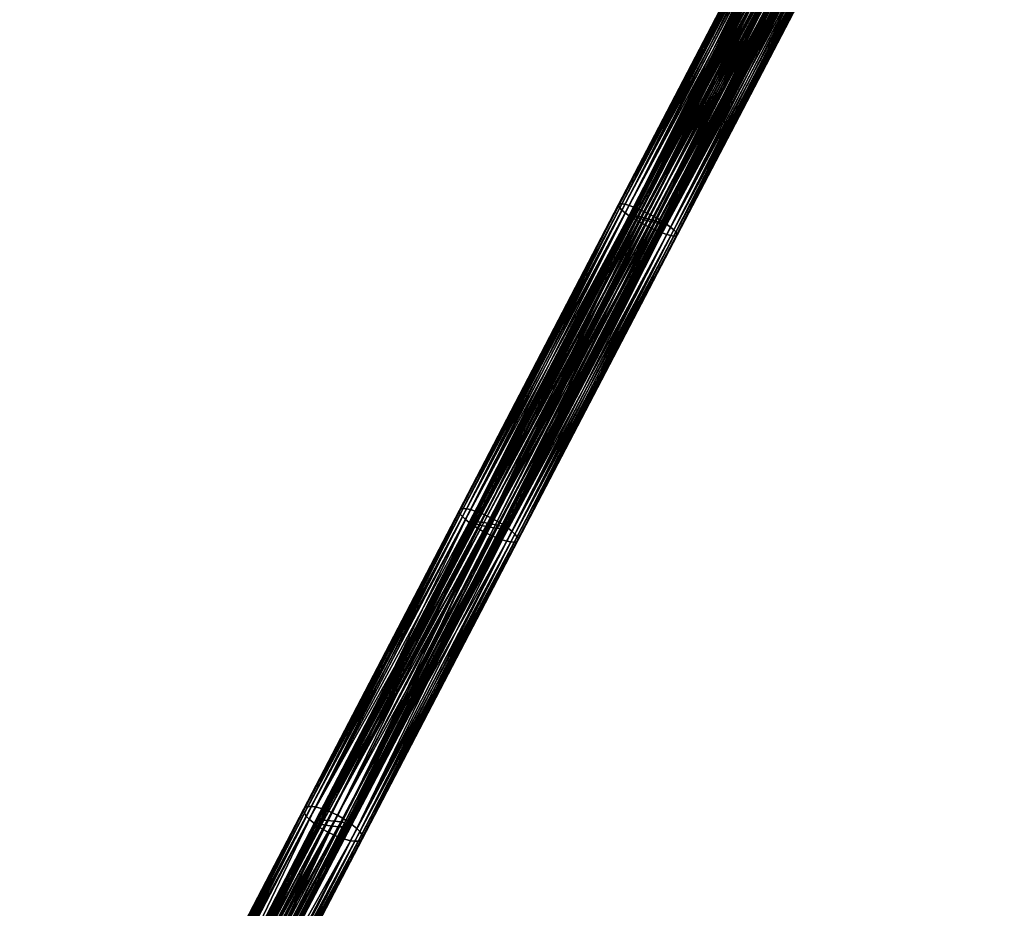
# Model space of a CAD drawing. Header units: centimetres. Extents: x -241 to 151, y -198 to 16.
# Tile 89 of 256: x -209 to -187, y -138 to -118. Entities that reach past the tile are written whole.
import ezdxf

# ---------------------------------------------------------------- set-up
doc = ezdxf.new("R2010")
doc.units = ezdxf.units.CM
doc.layers.add('957', color=7, linetype='Continuous', true_color=0x8d073a)

msp = doc.modelspace()

# ---------------------------------------------------------------- meshes
at = {"layer": '957', "color": 254, "true_color": 0xcad1ee}
mesh = msp.add_polyface(dxfattribs=at)
corners = [(-191.477, -115.714, 202.306), (-191.611, -115.646, 202.319), (-195.129, -122.721, 201.864), (-195.009, -122.492, 200.67), (-191.53, -115.49, 201.007), (-191.397, -115.561, 201.02), (-187.223, -108.84, 201.541), (-190.932, -115.92, 201.795), (-190.91, -115.912, 201.663), (-187.24, -108.841, 201.683), (-190.978, -115.915, 201.918), (-194.889, -122.563, 200.706), (-191.276, -115.63, 201.058), (-194.783, -122.632, 200.762), (-191.167, -115.695, 201.119), (-194.693, -122.697, 200.836), (-191.075, -115.756, 201.199), (-194.622, -122.756, 200.927), (-191, -115.809, 201.296), (-194.572, -122.808, 201.03), (-190.946, -115.854, 201.408), (-194.545, -122.85, 201.145), (-190.915, -115.889, 201.531), (-194.544, -122.88, 201.267), (-194.78, -122.863, 201.698), (-191.046, -115.897, 202.03), (-191.132, -115.866, 202.127), (-194.884, -122.826, 201.772), (-191.235, -115.825, 202.207), (-195.002, -122.779, 201.829), (-191.351, -115.774, 202.268), (-191.15, -115.715, 201.737), (-191.152, -115.713, 201.649), (-194.796, -122.639, 201.248), (-191.966, -115.428, 201.737), (-195.603, -122.43, 201.248), (-191.986, -115.419, 201.649), (-195.539, -122.455, 201.406), (-191.932, -115.442, 201.819), (-195.426, -122.491, 201.535), (-191.884, -115.46, 201.893), (-191.825, -115.483, 201.958), (-195.28, -122.534, 201.622), (-191.756, -115.508, 202.011), (-191.68, -115.535, 202.052), (-195.199, -122.556, 201.646), (-191.599, -115.565, 202.077), (-195.116, -122.578, 201.654), (-191.514, -115.595, 202.086), (-195.037, -122.598, 201.646), (-191.431, -115.624, 202.077), (-194.966, -122.615, 201.622), (-191.356, -115.65, 202.052), (-194.905, -122.629, 201.585), (-191.29, -115.672, 202.011), (-194.855, -122.639, 201.535), (-191.235, -115.69, 201.958), (-194.819, -122.645, 201.475), (-191.193, -115.704, 201.893), (-194.795, -122.648, 201.406), (-191.164, -115.712, 201.819), (-194.787, -122.646, 201.33), (-191.663, -115.422, 201.02), (-191.53, -115.49, 201.007), (-195.274, -122.354, 200.67), (-195.394, -122.583, 201.864), (-191.611, -115.646, 202.319), (-191.743, -115.575, 202.306), (-195.513, -122.512, 201.829), (-191.865, -115.506, 202.268), (-195.62, -122.443, 201.772), (-191.973, -115.44, 202.207), (-195.709, -122.378, 201.698), (-192.066, -115.38, 202.127), (-195.781, -122.319, 201.608), (-192.14, -115.326, 202.03), (-195.831, -122.268, 201.504), (-192.194, -115.281, 201.918), (-195.858, -122.226, 201.39), (-192.225, -115.247, 201.795), (-195.859, -122.195, 201.267), (-192.23, -115.224, 201.663), (-195.833, -122.178, 201.145), (-192.209, -115.215, 201.531), (-195.783, -122.176, 201.03), (-192.163, -115.221, 201.408), (-195.712, -122.188, 200.927), (-192.095, -115.239, 201.296), (-195.623, -122.212, 200.836), (-192.008, -115.269, 201.199), (-195.518, -122.249, 200.762), (-191.905, -115.311, 201.119), (-195.401, -122.296, 200.706), (-191.79, -115.362, 201.058), (-191.986, -115.419, 201.649), (-195.612, -122.423, 201.166), (-191.989, -115.416, 201.561), (-194.821, -122.628, 201.166), (-191.152, -115.713, 201.649), (-191.172, -115.704, 201.561), (-194.86, -122.614, 201.09), (-191.207, -115.69, 201.478), (-194.973, -122.578, 200.961), (-191.255, -115.671, 201.404), (-191.314, -115.649, 201.339), (-195.119, -122.535, 200.874), (-191.382, -115.624, 201.286), (-191.458, -115.596, 201.246), (-195.2, -122.513, 200.85), (-191.54, -115.567, 201.22), (-195.283, -122.491, 200.842), (-191.625, -115.537, 201.211), (-195.362, -122.471, 200.85), (-191.707, -115.508, 201.22), (-195.433, -122.454, 200.874), (-191.782, -115.482, 201.246), (-195.494, -122.44, 200.911), (-191.848, -115.46, 201.286), (-195.544, -122.43, 200.961), (-191.903, -115.442, 201.339), (-195.581, -122.423, 201.021), (-191.946, -115.428, 201.404), (-195.604, -122.421, 201.09), (-191.975, -115.419, 201.478)]
mesh.append_faces([[corners[k] for k in face] for face in [(0, 1, 2), (3, 4, 5), (6, 7, 8), (9, 10, 7), (11, 5, 12), (13, 12, 14), (15, 14, 16), (17, 16, 18), (19, 18, 20), (21, 20, 22), (23, 22, 8), (24, 25, 26), (27, 26, 28), (29, 28, 30), (2, 30, 0), (31, 32, 33), (34, 35, 36), (37, 34, 38), (39, 40, 41), (42, 43, 44), (45, 44, 46), (40, 39, 38), (43, 42, 41), (47, 46, 48), (49, 48, 50), (51, 50, 52), (53, 52, 54), (55, 54, 56), (57, 56, 58), (59, 58, 60), (61, 60, 31), (62, 63, 64), (65, 66, 67), (68, 67, 69), (70, 69, 71), (72, 71, 73), (74, 73, 75), (76, 75, 77), (78, 77, 79), (80, 79, 81), (82, 81, 83), (84, 83, 85), (86, 85, 87), (88, 87, 89), (90, 89, 91), (92, 91, 93), (64, 93, 62), (94, 95, 96), (97, 98, 99), (100, 99, 101), (102, 103, 104), (105, 106, 107), (108, 107, 109), (103, 102, 101), (106, 105, 104), (110, 109, 111), (112, 111, 113), (114, 113, 115), (116, 115, 117), (118, 117, 119), (120, 119, 121), (122, 121, 123), (95, 123, 96)]], dxfattribs={"color": 254})
mesh = msp.add_polyface(dxfattribs=at)
corners = [(-195.129, -122.721, 201.864), (-191.611, -115.646, 202.319), (-195.262, -122.655, 201.877), (-195.009, -122.492, 200.67), (-195.14, -122.42, 200.658), (-191.53, -115.49, 201.007), (-191.397, -115.561, 201.02), (-194.889, -122.563, 200.706), (-191.276, -115.63, 201.058), (-194.783, -122.632, 200.762), (-191.167, -115.695, 201.119), (-194.693, -122.697, 200.836), (-191.075, -115.756, 201.199), (-194.622, -122.756, 200.927), (-191, -115.809, 201.296), (-194.572, -122.808, 201.03), (-190.946, -115.854, 201.408), (-194.545, -122.85, 201.145), (-190.915, -115.889, 201.531), (-194.544, -122.88, 201.267), (-190.91, -115.912, 201.663), (-194.569, -122.897, 201.39), (-190.932, -115.92, 201.795), (-194.619, -122.899, 201.504), (-190.978, -115.915, 201.918), (-194.69, -122.887, 201.608), (-191.046, -115.897, 202.03), (-194.78, -122.863, 201.698), (-191.132, -115.866, 202.127), (-194.884, -122.826, 201.772), (-191.235, -115.825, 202.207), (-195.002, -122.779, 201.829), (-191.351, -115.774, 202.268), (-191.15, -115.715, 201.737), (-194.796, -122.639, 201.248), (-194.787, -122.646, 201.33), (-195.578, -122.441, 201.33), (-195.603, -122.43, 201.248), (-191.966, -115.428, 201.737), (-195.539, -122.455, 201.406), (-191.932, -115.442, 201.819), (-195.426, -122.491, 201.535), (-191.825, -115.483, 201.958), (-195.28, -122.534, 201.622), (-191.68, -115.535, 202.052), (-195.199, -122.556, 201.646), (-191.599, -115.565, 202.077), (-195.116, -122.578, 201.654), (-191.514, -115.595, 202.086), (-195.037, -122.598, 201.646), (-191.431, -115.624, 202.077), (-194.966, -122.615, 201.622), (-191.356, -115.65, 202.052), (-194.905, -122.629, 201.585), (-191.29, -115.672, 202.011), (-194.855, -122.639, 201.535), (-191.235, -115.69, 201.958), (-194.819, -122.645, 201.475), (-191.193, -115.704, 201.893), (-194.795, -122.648, 201.406), (-191.164, -115.712, 201.819), (-195.274, -122.354, 200.67), (-191.53, -115.49, 201.007), (-195.14, -122.42, 200.658), (-195.394, -122.583, 201.864), (-195.262, -122.655, 201.877), (-191.611, -115.646, 202.319), (-191.743, -115.575, 202.306), (-195.513, -122.512, 201.829), (-191.865, -115.506, 202.268), (-195.62, -122.443, 201.772), (-191.973, -115.44, 202.207), (-195.709, -122.378, 201.698), (-192.066, -115.38, 202.127), (-195.781, -122.319, 201.608), (-192.14, -115.326, 202.03), (-195.831, -122.268, 201.504), (-192.194, -115.281, 201.918), (-195.858, -122.226, 201.39), (-192.225, -115.247, 201.795), (-195.859, -122.195, 201.267), (-192.23, -115.224, 201.663), (-195.833, -122.178, 201.145), (-192.209, -115.215, 201.531), (-195.783, -122.176, 201.03), (-192.163, -115.221, 201.408), (-195.712, -122.188, 200.927), (-192.095, -115.239, 201.296), (-195.623, -122.212, 200.836), (-192.008, -115.269, 201.199), (-195.518, -122.249, 200.762), (-191.905, -115.311, 201.119), (-195.401, -122.296, 200.706), (-191.79, -115.362, 201.058), (-195.603, -122.43, 201.248), (-195.612, -122.423, 201.166), (-191.986, -115.419, 201.649), (-194.821, -122.628, 201.166), (-194.796, -122.639, 201.248), (-191.152, -115.713, 201.649), (-191.172, -115.704, 201.561), (-194.86, -122.614, 201.09), (-191.207, -115.69, 201.478), (-194.973, -122.578, 200.961), (-191.314, -115.649, 201.339), (-195.119, -122.535, 200.874), (-191.458, -115.596, 201.246), (-195.2, -122.513, 200.85), (-191.54, -115.567, 201.22), (-195.283, -122.491, 200.842), (-191.625, -115.537, 201.211), (-195.362, -122.471, 200.85), (-191.707, -115.508, 201.22), (-195.433, -122.454, 200.874), (-191.782, -115.482, 201.246), (-195.494, -122.44, 200.911), (-191.848, -115.46, 201.286), (-195.544, -122.43, 200.961), (-191.903, -115.442, 201.339), (-195.581, -122.423, 201.021), (-191.946, -115.428, 201.404), (-195.604, -122.421, 201.09), (-191.975, -115.419, 201.478)]
mesh.append_faces([[corners[k] for k in face] for face in [(0, 1, 2), (3, 4, 5), (6, 7, 3), (8, 9, 7), (10, 11, 9), (12, 13, 11), (14, 15, 13), (16, 17, 15), (18, 19, 17), (20, 21, 19), (21, 20, 22), (22, 23, 21), (23, 22, 24), (24, 25, 23), (25, 24, 26), (26, 27, 25), (28, 29, 27), (30, 31, 29), (32, 0, 31), (33, 34, 35), (36, 37, 38), (38, 39, 36), (40, 41, 39), (42, 43, 41), (44, 45, 43), (46, 47, 45), (48, 49, 47), (50, 51, 49), (52, 53, 51), (54, 55, 53), (56, 57, 55), (58, 59, 57), (60, 35, 59), (61, 62, 63), (64, 65, 66), (67, 68, 64), (69, 70, 68), (71, 72, 70), (73, 74, 72), (75, 76, 74), (77, 78, 76), (79, 80, 78), (81, 82, 80), (83, 84, 82), (85, 86, 84), (87, 88, 86), (89, 90, 88), (91, 92, 90), (93, 61, 92), (94, 95, 96), (97, 98, 99), (100, 101, 97), (102, 103, 101), (104, 105, 103), (106, 107, 105), (108, 109, 107), (110, 111, 109), (112, 113, 111), (114, 115, 113), (116, 117, 115), (118, 119, 117), (120, 121, 119), (122, 95, 121)]], dxfattribs={"color": 254})
mesh = msp.add_polyface(dxfattribs=at)
corners = [(-195.129, -122.721, 201.864), (-198.847, -129.535, 200.95), (-198.585, -129.655, 200.905), (-198.435, -129.367, 199.869), (-198.684, -129.222, 199.825), (-195.009, -122.492, 200.67), (-194.693, -122.697, 200.836), (-198.176, -129.574, 200.073), (-198.244, -129.509, 199.989), (-194.622, -122.756, 200.927), (-198.13, -129.632, 200.168), (-194.572, -122.808, 201.03), (-198.107, -129.681, 200.274), (-194.545, -122.85, 201.145), (-198.11, -129.72, 200.387), (-194.544, -122.88, 201.267), (-198.14, -129.744, 200.5), (-194.569, -122.897, 201.39), (-198.193, -129.754, 200.606), (-194.619, -122.899, 201.504), (-198.267, -129.749, 200.701), (-194.69, -122.887, 201.608), (-198.359, -129.73, 200.785), (-194.783, -122.632, 200.762), (-198.331, -129.439, 199.921), (-194.889, -122.563, 200.706), (-194.78, -122.863, 201.698), (-198.466, -129.699, 200.853), (-194.884, -122.826, 201.772), (-194.787, -122.646, 201.33), (-198.372, -129.436, 200.364), (-198.358, -129.447, 200.44), (-199.123, -129.324, 200.44), (-199.153, -129.311, 200.364), (-195.578, -122.441, 201.33), (-199.079, -129.339, 200.51), (-195.539, -122.455, 201.406), (-198.96, -129.37, 200.629), (-195.426, -122.491, 201.535), (-198.812, -129.403, 200.71), (-195.28, -122.534, 201.622), (-198.733, -129.418, 200.731), (-195.199, -122.556, 201.646), (-198.652, -129.432, 200.739), (-195.116, -122.578, 201.654), (-198.576, -129.443, 200.731), (-195.037, -122.598, 201.646), (-198.509, -129.451, 200.71), (-194.966, -122.615, 201.622), (-198.453, -129.457, 200.675), (-194.905, -122.629, 201.585), (-198.408, -129.459, 200.629), (-194.855, -122.639, 201.535), (-198.377, -129.458, 200.574), (-194.819, -122.645, 201.475), (-198.36, -129.454, 200.51), (-194.795, -122.648, 201.406), (-198.945, -129.101, 199.869), (-198.684, -129.222, 199.825), (-202.408, -135.751, 198.587), (-195.274, -122.354, 200.67), (-199.095, -129.39, 200.905), (-198.847, -129.535, 200.95), (-195.394, -122.583, 201.864), (-195.709, -122.378, 201.698), (-199.354, -129.183, 200.701), (-199.286, -129.247, 200.785), (-195.781, -122.319, 201.608), (-199.4, -129.125, 200.606), (-195.831, -122.268, 201.504), (-199.423, -129.075, 200.5), (-195.858, -122.226, 201.39), (-199.42, -129.037, 200.387), (-195.859, -122.195, 201.267), (-199.391, -129.012, 200.274), (-195.62, -122.443, 201.772), (-199.199, -129.317, 200.853), (-195.513, -122.512, 201.829), (-202.846, -135.891, 199.35), (-202.889, -135.826, 199.263), (-202.908, -135.769, 199.166), (-202.9, -135.723, 199.062), (-202.867, -135.691, 198.958), (-202.809, -135.674, 198.861), (-199.337, -129.003, 200.168), (-202.732, -135.672, 198.774), (-199.263, -129.008, 200.073), (-202.637, -135.685, 198.697), (-199.171, -129.026, 199.989), (-199.064, -129.058, 199.921), (-195.623, -122.212, 200.836), (-195.518, -122.249, 200.762), (-199.153, -129.311, 200.364), (-199.167, -129.301, 200.289), (-195.603, -122.43, 201.248), (-198.403, -129.423, 200.289), (-198.372, -129.436, 200.364), (-194.796, -122.639, 201.248), (-194.821, -122.628, 201.166), (-198.446, -129.409, 200.218), (-194.86, -122.614, 201.09), (-198.565, -129.377, 200.099), (-194.973, -122.578, 200.961), (-198.713, -129.345, 200.019), (-195.119, -122.535, 200.874), (-198.793, -129.33, 199.997), (-195.2, -122.513, 200.85), (-198.874, -129.316, 199.989), (-195.283, -122.491, 200.842), (-198.95, -129.305, 199.997), (-195.362, -122.471, 200.85), (-199.017, -129.296, 200.019), (-195.433, -122.454, 200.874), (-199.073, -129.291, 200.053), (-195.494, -122.44, 200.911), (-199.117, -129.289, 200.099), (-195.544, -122.43, 200.961), (-199.148, -129.29, 200.155), (-195.581, -122.423, 201.021), (-199.165, -129.294, 200.218), (-195.604, -122.421, 201.09)]
mesh.append_faces([[corners[k] for k in face] for face in [(0, 1, 2), (3, 4, 5), (6, 7, 8), (9, 10, 7), (11, 12, 10), (13, 14, 12), (15, 16, 14), (17, 18, 16), (19, 20, 18), (21, 22, 20), (23, 8, 24), (25, 24, 3), (26, 27, 22), (28, 2, 27), (29, 30, 31), (32, 33, 34), (34, 35, 32), (36, 37, 35), (38, 39, 37), (40, 41, 39), (42, 43, 41), (44, 45, 43), (46, 47, 45), (48, 49, 47), (50, 51, 49), (52, 53, 51), (54, 55, 53), (56, 31, 55), (57, 58, 59), (60, 58, 57), (61, 62, 63), (64, 65, 66), (67, 68, 65), (69, 70, 68), (71, 72, 70), (73, 74, 72), (75, 66, 76), (77, 76, 61), (78, 66, 65), (79, 65, 68), (80, 68, 70), (81, 70, 72), (82, 72, 74), (83, 74, 84), (85, 84, 86), (87, 86, 88), (59, 89, 57), (90, 89, 88), (91, 57, 89), (89, 59, 88), (92, 93, 94), (95, 96, 97), (98, 99, 95), (100, 101, 99), (102, 103, 101), (104, 105, 103), (106, 107, 105), (108, 109, 107), (110, 111, 109), (112, 113, 111), (114, 115, 113), (116, 117, 115), (118, 119, 117), (120, 93, 119)]], dxfattribs={"color": 254})
mesh = msp.add_polyface(dxfattribs=at)
corners = [(-198.435, -129.367, 199.869), (-195.009, -122.492, 200.67), (-194.889, -122.563, 200.706), (-195.129, -122.721, 201.864), (-198.585, -129.655, 200.905), (-195.002, -122.779, 201.829), (-195.262, -122.655, 201.877), (-198.847, -129.535, 200.95), (-198.684, -129.222, 199.825), (-195.14, -122.42, 200.658), (-198.176, -129.574, 200.073), (-194.693, -122.697, 200.836), (-194.622, -122.756, 200.927), (-198.13, -129.632, 200.168), (-194.572, -122.808, 201.03), (-198.107, -129.681, 200.274), (-194.545, -122.85, 201.145), (-198.11, -129.72, 200.387), (-194.544, -122.88, 201.267), (-198.14, -129.744, 200.5), (-194.569, -122.897, 201.39), (-198.193, -129.754, 200.606), (-194.619, -122.899, 201.504), (-198.267, -129.749, 200.701), (-194.69, -122.887, 201.608), (-198.359, -129.73, 200.785), (-194.78, -122.863, 201.698), (-198.244, -129.509, 199.989), (-194.783, -122.632, 200.762), (-198.331, -129.439, 199.921), (-198.466, -129.699, 200.853), (-194.884, -122.826, 201.772), (-194.787, -122.646, 201.33), (-194.796, -122.639, 201.248), (-198.372, -129.436, 200.364), (-195.578, -122.441, 201.33), (-199.153, -129.311, 200.364), (-195.603, -122.43, 201.248), (-199.079, -129.339, 200.51), (-195.539, -122.455, 201.406), (-198.96, -129.37, 200.629), (-195.426, -122.491, 201.535), (-198.812, -129.403, 200.71), (-195.28, -122.534, 201.622), (-198.733, -129.418, 200.731), (-195.199, -122.556, 201.646), (-198.652, -129.432, 200.739), (-195.116, -122.578, 201.654), (-198.576, -129.443, 200.731), (-195.037, -122.598, 201.646), (-198.509, -129.451, 200.71), (-194.966, -122.615, 201.622), (-198.453, -129.457, 200.675), (-194.905, -122.629, 201.585), (-198.408, -129.459, 200.629), (-194.855, -122.639, 201.535), (-198.377, -129.458, 200.574), (-194.819, -122.645, 201.475), (-198.36, -129.454, 200.51), (-194.795, -122.648, 201.406), (-198.358, -129.447, 200.44), (-199.095, -129.39, 200.905), (-195.394, -122.583, 201.864), (-195.513, -122.512, 201.829), (-195.274, -122.354, 200.67), (-198.945, -129.101, 199.869), (-195.401, -122.296, 200.706), (-195.14, -122.42, 200.658), (-198.684, -129.222, 199.825), (-198.847, -129.535, 200.95), (-195.262, -122.655, 201.877), (-199.354, -129.183, 200.701), (-195.709, -122.378, 201.698), (-195.781, -122.319, 201.608), (-199.4, -129.125, 200.606), (-195.831, -122.268, 201.504), (-199.423, -129.075, 200.5), (-195.858, -122.226, 201.39), (-199.42, -129.037, 200.387), (-195.859, -122.195, 201.267), (-199.391, -129.012, 200.274), (-195.833, -122.178, 201.145), (-199.337, -129.003, 200.168), (-195.783, -122.176, 201.03), (-199.263, -129.008, 200.073), (-195.712, -122.188, 200.927), (-199.171, -129.026, 199.989), (-195.623, -122.212, 200.836), (-199.286, -129.247, 200.785), (-195.62, -122.443, 201.772), (-199.199, -129.317, 200.853), (-199.064, -129.058, 199.921), (-195.518, -122.249, 200.762), (-195.603, -122.43, 201.248), (-199.167, -129.301, 200.289), (-195.612, -122.423, 201.166), (-198.403, -129.423, 200.289), (-194.796, -122.639, 201.248), (-194.821, -122.628, 201.166), (-198.446, -129.409, 200.218), (-194.86, -122.614, 201.09), (-198.565, -129.377, 200.099), (-194.973, -122.578, 200.961), (-198.713, -129.345, 200.019), (-195.119, -122.535, 200.874), (-198.793, -129.33, 199.997), (-195.2, -122.513, 200.85), (-198.874, -129.316, 199.989), (-195.283, -122.491, 200.842), (-198.95, -129.305, 199.997), (-195.362, -122.471, 200.85), (-199.017, -129.296, 200.019), (-195.433, -122.454, 200.874), (-199.073, -129.291, 200.053), (-195.494, -122.44, 200.911), (-199.117, -129.289, 200.099), (-195.544, -122.43, 200.961), (-199.148, -129.29, 200.155), (-195.581, -122.423, 201.021), (-199.165, -129.294, 200.218), (-195.604, -122.421, 201.09)]
mesh.append_faces([[corners[k] for k in face] for face in [(0, 1, 2), (3, 4, 5), (3, 6, 7), (1, 8, 9), (10, 11, 12), (13, 12, 14), (15, 14, 16), (17, 16, 18), (19, 18, 20), (21, 20, 22), (23, 22, 24), (25, 24, 26), (27, 28, 11), (29, 2, 28), (30, 26, 31), (4, 31, 5), (32, 33, 34), (35, 36, 37), (38, 35, 39), (40, 39, 41), (42, 41, 43), (44, 43, 45), (46, 45, 47), (48, 47, 49), (50, 49, 51), (52, 51, 53), (54, 53, 55), (56, 55, 57), (58, 57, 59), (60, 59, 32), (61, 62, 63), (64, 65, 66), (64, 67, 68), (62, 69, 70), (71, 72, 73), (74, 73, 75), (76, 75, 77), (78, 77, 79), (80, 79, 81), (81, 82, 80), (82, 81, 83), (83, 84, 82), (84, 83, 85), (85, 86, 84), (86, 85, 87), (88, 89, 72), (90, 63, 89), (91, 87, 92), (65, 92, 66), (93, 94, 95), (96, 97, 98), (99, 98, 100), (101, 100, 102), (103, 102, 104), (105, 104, 106), (107, 106, 108), (109, 108, 110), (111, 110, 112), (113, 112, 114), (115, 114, 116), (117, 116, 118), (119, 118, 120), (94, 120, 95)]], dxfattribs={"color": 254})
mesh = msp.add_polyface(dxfattribs=at)
corners = [(-198.585, -129.655, 200.905), (-198.847, -129.535, 200.95), (-202.088, -136.376, 199.537), (-201.9, -136.015, 198.587), (-198.684, -129.222, 199.825), (-198.435, -129.367, 199.869), (-202.146, -135.868, 198.546), (-201.714, -136.165, 198.697), (-198.331, -129.439, 199.921), (-198.244, -129.509, 199.989), (-201.65, -136.236, 198.774), (-198.176, -129.574, 200.073), (-201.607, -136.3, 198.861), (-198.13, -129.632, 200.168), (-201.588, -136.357, 198.958), (-198.107, -129.681, 200.274), (-201.595, -136.403, 199.062), (-198.11, -129.72, 200.387), (-201.629, -136.436, 199.166), (-198.14, -129.744, 200.5), (-201.686, -136.453, 199.263), (-198.193, -129.754, 200.606), (-201.763, -136.454, 199.35), (-198.267, -129.749, 200.701), (-201.858, -136.442, 199.426), (-198.359, -129.73, 200.785), (-198.466, -129.699, 200.853), (-202.538, -136.067, 199.17), (-199.123, -129.324, 200.44), (-199.079, -129.339, 200.51), (-198.358, -129.447, 200.44), (-198.372, -129.436, 200.364), (-201.868, -136.077, 199.036), (-202.622, -136.037, 199.036), (-199.153, -129.311, 200.364), (-202.106, -136.13, 199.38), (-198.733, -129.418, 200.731), (-198.652, -129.432, 200.739), (-202.413, -136.094, 199.279), (-198.96, -129.37, 200.629), (-202.264, -136.116, 199.353), (-198.812, -129.403, 200.71), (-202.033, -136.132, 199.373), (-198.576, -129.443, 200.731), (-201.97, -136.132, 199.353), (-198.509, -129.451, 200.71), (-201.919, -136.128, 199.321), (-198.453, -129.457, 200.675), (-201.88, -136.123, 199.279), (-198.408, -129.459, 200.629), (-201.855, -136.114, 199.229), (-198.377, -129.458, 200.574), (-201.843, -136.104, 199.17), (-198.36, -129.454, 200.51), (-201.847, -136.092, 199.106), (-202.408, -135.751, 198.587), (-198.684, -129.222, 199.825), (-202.146, -135.868, 198.546), (-202.595, -136.111, 199.537), (-198.847, -129.535, 200.95), (-199.095, -129.39, 200.905), (-202.781, -135.961, 199.426), (-199.199, -129.317, 200.853), (-199.286, -129.247, 200.785), (-202.846, -135.891, 199.35), (-199.354, -129.183, 200.701), (-202.889, -135.826, 199.263), (-199.4, -129.125, 200.606), (-202.908, -135.769, 199.166), (-199.423, -129.075, 200.5), (-202.9, -135.723, 199.062), (-199.42, -129.037, 200.387), (-202.867, -135.691, 198.958), (-199.391, -129.012, 200.274), (-202.809, -135.674, 198.861), (-199.337, -129.003, 200.168), (-202.732, -135.672, 198.774), (-199.263, -129.008, 200.073), (-202.637, -135.685, 198.697), (-199.171, -129.026, 199.989), (-199.153, -129.311, 200.364), (-202.642, -136.023, 198.967), (-199.167, -129.301, 200.289), (-201.951, -136.048, 198.903), (-198.403, -129.423, 200.289), (-198.446, -129.409, 200.218), (-201.868, -136.077, 199.036), (-198.372, -129.436, 200.364), (-202.383, -135.985, 198.693), (-198.793, -129.33, 199.997), (-198.874, -129.316, 199.989), (-202.076, -136.021, 198.793), (-198.565, -129.377, 200.099), (-202.226, -135.999, 198.72), (-198.713, -129.345, 200.019), (-202.456, -135.982, 198.7), (-198.95, -129.305, 199.997), (-202.519, -135.983, 198.72), (-199.017, -129.296, 200.019), (-202.57, -135.986, 198.751), (-199.073, -129.291, 200.053), (-202.609, -135.992, 198.793), (-199.117, -129.289, 200.099), (-202.635, -136, 198.844), (-199.148, -129.29, 200.155), (-202.646, -136.01, 198.903), (-199.165, -129.294, 200.218)]
mesh.append_faces([[corners[k] for k in face] for face in [(0, 1, 2), (3, 4, 5), (3, 6, 4), (7, 8, 9), (10, 9, 11), (8, 7, 5), (12, 11, 13), (14, 13, 15), (16, 15, 17), (18, 17, 19), (20, 19, 21), (22, 21, 23), (24, 23, 25), (2, 26, 0), (26, 2, 25), (27, 28, 29), (30, 31, 32), (28, 33, 34), (35, 36, 37), (38, 29, 39), (40, 39, 41), (42, 37, 43), (36, 35, 41), (44, 43, 45), (46, 45, 47), (48, 47, 49), (50, 49, 51), (52, 51, 53), (54, 53, 30), (55, 56, 57), (58, 59, 60), (61, 62, 63), (63, 64, 61), (62, 61, 60), (65, 66, 64), (67, 68, 66), (69, 70, 68), (71, 72, 70), (73, 74, 72), (75, 76, 74), (77, 78, 76), (79, 55, 78), (80, 81, 82), (83, 84, 85), (84, 86, 87), (88, 89, 90), (91, 85, 92), (93, 92, 94), (90, 95, 88), (95, 90, 96), (89, 88, 94), (96, 97, 95), (97, 96, 98), (98, 99, 97), (99, 98, 100), (100, 101, 99), (101, 100, 102), (102, 103, 101), (103, 102, 104), (104, 105, 103), (105, 104, 106), (106, 81, 105), (81, 106, 82)]], dxfattribs={"color": 254})
mesh = msp.add_polyface(dxfattribs=at)
corners = [(-202.088, -136.376, 199.537), (-198.847, -129.535, 200.95), (-202.35, -136.259, 199.577), (-205.268, -142.479, 196.902), (-202.146, -135.868, 198.546), (-201.9, -136.015, 198.587), (-198.435, -129.367, 199.869), (-201.714, -136.165, 198.697), (-198.244, -129.509, 199.989), (-201.65, -136.236, 198.774), (-198.176, -129.574, 200.073), (-201.607, -136.3, 198.861), (-198.13, -129.632, 200.168), (-201.588, -136.357, 198.958), (-198.107, -129.681, 200.274), (-201.595, -136.403, 199.062), (-205.088, -142.637, 197.002), (-198.11, -129.72, 200.387), (-201.629, -136.436, 199.166), (-198.14, -129.744, 200.5), (-201.686, -136.453, 199.263), (-198.193, -129.754, 200.606), (-201.763, -136.454, 199.35), (-198.267, -129.749, 200.701), (-201.858, -136.442, 199.426), (-198.359, -129.73, 200.785), (-201.847, -136.092, 199.106), (-201.868, -136.077, 199.036), (-205.266, -142.534, 197.307), (-198.358, -129.447, 200.44), (-202.538, -136.067, 199.17), (-202.622, -136.037, 199.036), (-199.123, -129.324, 200.44), (-205.994, -142.578, 197.307), (-198.812, -129.403, 200.71), (-202.106, -136.13, 199.38), (-202.264, -136.116, 199.353), (-199.079, -129.339, 200.51), (-202.413, -136.094, 199.279), (-198.96, -129.37, 200.629), (-198.652, -129.432, 200.739), (-202.033, -136.132, 199.373), (-205.77, -142.633, 197.528), (-205.618, -142.644, 197.595), (-198.576, -129.443, 200.731), (-201.97, -136.132, 199.353), (-198.509, -129.451, 200.71), (-201.919, -136.128, 199.321), (-198.453, -129.457, 200.675), (-201.88, -136.123, 199.279), (-198.408, -129.459, 200.629), (-201.855, -136.114, 199.229), (-198.377, -129.458, 200.574), (-201.843, -136.104, 199.17), (-198.36, -129.454, 200.51), (-205.289, -142.615, 197.566), (-205.255, -142.602, 197.528), (-205.236, -142.586, 197.482), (-205.23, -142.569, 197.429), (-205.24, -142.552, 197.37), (-202.408, -135.751, 198.587), (-202.146, -135.868, 198.546), (-205.774, -142.215, 196.902), (-202.595, -136.111, 199.537), (-202.35, -136.259, 199.577), (-198.847, -129.535, 200.95), (-199.095, -129.39, 200.905), (-202.781, -135.961, 199.426), (-206.18, -142.489, 197.665), (-206.241, -142.413, 197.596), (-202.846, -135.891, 199.35), (-206.281, -142.342, 197.516), (-202.889, -135.826, 199.263), (-206.296, -142.278, 197.428), (-202.908, -135.769, 199.166), (-206.284, -142.224, 197.334), (-202.9, -135.723, 199.062), (-206.246, -142.184, 197.239), (-202.867, -135.691, 198.958), (-206.185, -142.16, 197.151), (-202.809, -135.674, 198.861), (-206.105, -142.151, 197.072), (-202.732, -135.672, 198.774), (-206.007, -142.158, 197.002), (-202.637, -135.685, 198.697), (-202.622, -136.037, 199.036), (-202.642, -136.023, 198.967), (-199.153, -129.311, 200.364), (-206.02, -142.56, 197.244), (-201.951, -136.048, 198.903), (-201.868, -136.077, 199.036), (-198.403, -129.423, 200.289), (-205.36, -142.502, 197.185), (-198.713, -129.345, 200.019), (-202.383, -135.985, 198.693), (-202.226, -135.999, 198.72), (-198.446, -129.409, 200.218), (-202.076, -136.021, 198.793), (-198.565, -129.377, 200.099), (-205.491, -142.479, 197.086), (-205.642, -142.467, 197.019), (-205.796, -142.469, 196.995), (-205.866, -142.475, 197.001), (-202.456, -135.982, 198.7), (-205.925, -142.484, 197.019), (-202.519, -135.983, 198.72), (-205.971, -142.496, 197.048), (-202.57, -135.986, 198.751), (-206.005, -142.51, 197.086), (-202.609, -135.992, 198.793), (-206.025, -142.525, 197.132), (-202.635, -136, 198.844), (-206.03, -142.542, 197.185), (-202.646, -136.01, 198.903)]
mesh.append_faces([[corners[k] for k in face] for face in [(0, 1, 2), (3, 4, 5), (6, 7, 5), (8, 9, 7), (10, 11, 9), (12, 13, 11), (14, 15, 13), (16, 5, 7), (17, 18, 15), (19, 20, 18), (21, 22, 20), (23, 24, 22), (25, 0, 24), (26, 27, 28), (29, 27, 26), (30, 31, 32), (30, 33, 31), (34, 35, 36), (37, 38, 30), (39, 36, 38), (40, 41, 35), (42, 30, 38), (43, 38, 36), (44, 45, 41), (46, 47, 45), (48, 49, 47), (50, 51, 49), (52, 53, 51), (54, 26, 53), (55, 45, 47), (56, 47, 49), (57, 49, 51), (58, 51, 53), (59, 53, 26), (60, 61, 62), (63, 64, 65), (66, 67, 63), (68, 63, 67), (69, 67, 70), (71, 70, 72), (73, 72, 74), (75, 74, 76), (77, 76, 78), (79, 78, 80), (81, 80, 82), (83, 82, 84), (62, 84, 60), (85, 86, 87), (85, 88, 86), (89, 90, 91), (92, 90, 89), (93, 94, 95), (96, 97, 89), (98, 95, 97), (99, 89, 97), (100, 97, 95), (101, 95, 94), (102, 94, 103), (104, 103, 105), (106, 105, 107), (108, 107, 109), (110, 109, 111), (112, 111, 113), (88, 113, 86)]], dxfattribs={"color": 254})
mesh = msp.add_polyface(dxfattribs=at)
corners = [(-205.494, -142.911, 197.766), (-202.35, -136.259, 199.577), (-205.756, -142.798, 197.802), (-202.088, -136.376, 199.537), (-205.268, -142.479, 196.902), (-205.512, -142.329, 196.865), (-202.146, -135.868, 198.546), (-201.9, -136.015, 198.587), (-205.088, -142.637, 197.002), (-201.714, -136.165, 198.697), (-205.027, -142.713, 197.072), (-201.65, -136.236, 198.774), (-204.987, -142.784, 197.151), (-201.607, -136.3, 198.861), (-204.972, -142.848, 197.239), (-201.588, -136.357, 198.958), (-204.984, -142.902, 197.334), (-201.595, -136.403, 199.062), (-205.022, -142.942, 197.428), (-201.629, -136.436, 199.166), (-205.082, -142.966, 197.516), (-201.686, -136.453, 199.263), (-205.163, -142.975, 197.596), (-201.763, -136.454, 199.35), (-205.261, -142.968, 197.665), (-201.858, -136.442, 199.426), (-201.847, -136.092, 199.106), (-205.266, -142.534, 197.307), (-205.24, -142.552, 197.37), (-205.901, -142.61, 197.429), (-205.994, -142.578, 197.307), (-202.538, -136.067, 199.17), (-205.77, -142.633, 197.528), (-202.413, -136.094, 199.279), (-205.618, -142.644, 197.595), (-202.264, -136.116, 199.353), (-205.464, -142.642, 197.62), (-202.106, -136.13, 199.38), (-205.394, -142.636, 197.613), (-202.033, -136.132, 199.373), (-205.335, -142.627, 197.595), (-201.97, -136.132, 199.353), (-205.289, -142.615, 197.566), (-201.919, -136.128, 199.321), (-205.255, -142.602, 197.528), (-201.88, -136.123, 199.279), (-205.236, -142.586, 197.482), (-201.855, -136.114, 199.229), (-205.23, -142.569, 197.429), (-201.843, -136.104, 199.17), (-205.774, -142.215, 196.902), (-202.146, -135.868, 198.546), (-205.512, -142.329, 196.865), (-205.999, -142.647, 197.766), (-202.35, -136.259, 199.577), (-202.595, -136.111, 199.537), (-205.756, -142.798, 197.802), (-206.18, -142.489, 197.665), (-202.781, -135.961, 199.426), (-206.241, -142.413, 197.596), (-202.846, -135.891, 199.35), (-206.281, -142.342, 197.516), (-202.889, -135.826, 199.263), (-206.296, -142.278, 197.428), (-202.908, -135.769, 199.166), (-206.284, -142.224, 197.334), (-202.9, -135.723, 199.062), (-206.246, -142.184, 197.239), (-202.867, -135.691, 198.958), (-206.185, -142.16, 197.151), (-202.809, -135.674, 198.861), (-206.105, -142.151, 197.072), (-202.732, -135.672, 198.774), (-206.007, -142.158, 197.002), (-202.637, -135.685, 198.697), (-209.262, -148.41, 194.952), (-205.994, -142.578, 197.307), (-206.02, -142.56, 197.244), (-202.622, -136.037, 199.036), (-205.36, -142.502, 197.185), (-205.266, -142.534, 197.307), (-201.868, -136.077, 199.036), (-201.951, -136.048, 198.903), (-205.491, -142.479, 197.086), (-202.076, -136.021, 198.793), (-205.642, -142.467, 197.019), (-202.226, -135.999, 198.72), (-205.796, -142.469, 196.995), (-202.383, -135.985, 198.693), (-205.866, -142.475, 197.001), (-202.456, -135.982, 198.7), (-205.925, -142.484, 197.019), (-202.519, -135.983, 198.72), (-205.971, -142.496, 197.048), (-202.57, -135.986, 198.751), (-206.005, -142.51, 197.086), (-202.609, -135.992, 198.793), (-206.025, -142.525, 197.132), (-202.635, -136, 198.844), (-206.03, -142.542, 197.185), (-202.646, -136.01, 198.903)]
mesh.append_faces([[corners[k] for k in face] for face in [(0, 1, 2), (3, 1, 0), (4, 5, 6), (7, 8, 4), (9, 10, 8), (10, 9, 11), (11, 12, 10), (12, 11, 13), (13, 14, 12), (14, 13, 15), (15, 16, 14), (16, 15, 17), (17, 18, 16), (18, 17, 19), (19, 20, 18), (20, 19, 21), (21, 22, 20), (22, 21, 23), (23, 24, 22), (24, 23, 25), (25, 0, 24), (0, 25, 3), (26, 27, 28), (29, 30, 31), (31, 32, 29), (33, 34, 32), (35, 36, 34), (36, 35, 37), (37, 38, 36), (38, 37, 39), (39, 40, 38), (40, 39, 41), (41, 42, 40), (43, 44, 42), (45, 46, 44), (47, 48, 46), (49, 28, 48), (50, 51, 52), (53, 54, 55), (53, 56, 54), (55, 57, 53), (58, 59, 57), (60, 61, 59), (62, 63, 61), (64, 65, 63), (66, 67, 65), (68, 69, 67), (70, 71, 69), (72, 73, 71), (74, 50, 73), (75, 71, 73), (76, 77, 78), (79, 80, 81), (82, 83, 79), (84, 85, 83), (86, 87, 85), (88, 89, 87), (90, 91, 89), (92, 93, 91), (94, 95, 93), (96, 97, 95), (98, 99, 97), (100, 77, 99)]], dxfattribs={"color": 254})

doc.saveas('drawing.dxf')
